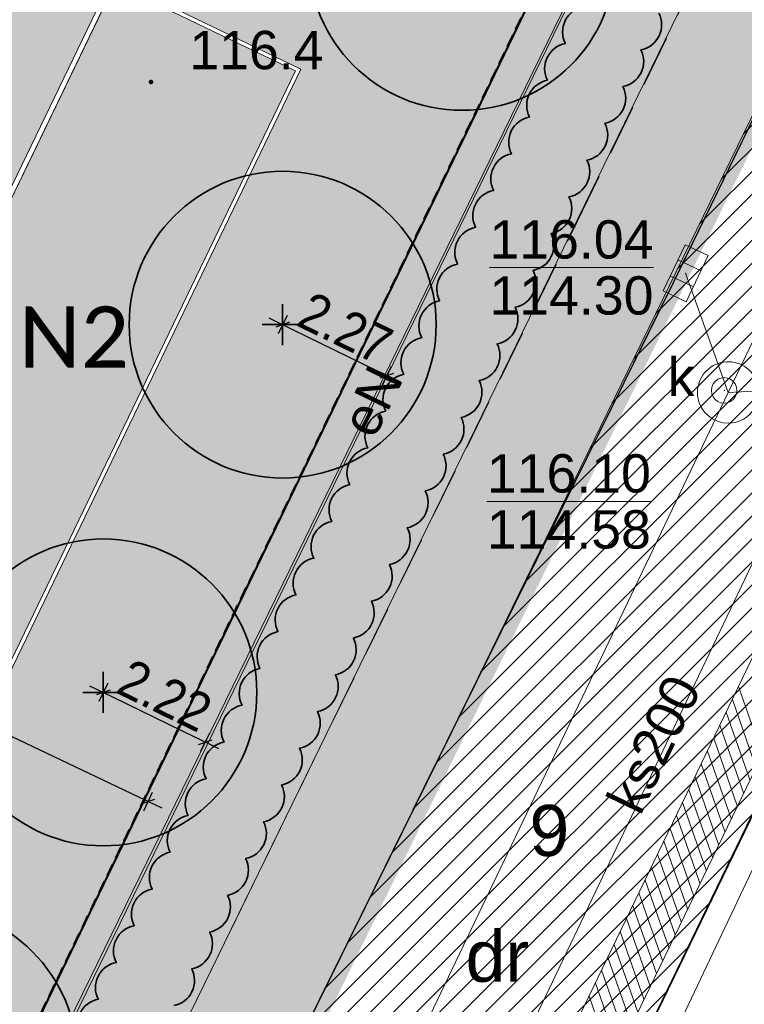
# Model space of a CAD drawing. Extents: x 6423319 to 6423678, y 5669680 to 5669855.
# Tile 13 of 29: x 6423370 to 6423384, y 5669713 to 5669732. Entities that reach past the tile are written whole.
import ezdxf
from ezdxf.enums import TextEntityAlignment as Align

# ---------------------------------------------------------------- set-up
doc = ezdxf.new("R2010")
doc.units = 0
doc.header["$PDSIZE"] = 0.75
for name, pattern in [('$0$OTWORY$0$HIDDEN', [0.375, 0.25, -0.125]), ('2 1', [3, 2, -1]), ('PRZER1-1', [2, 1, -1]), ('PRZER2-1', [3, 2, -1]), ('PRZER3-1', [4, 3, -1])]:
    doc.linetypes.add(name, pattern=pattern)
doc.layers.get('0').update_dxf_attribs({"linetype": 'CONTINUOUS', "lineweight": 13})
doc.layers.get('Defpoints').update_dxf_attribs({"linetype": 'CONTINUOUS'})
for name, color, linetype, lineweight in [('0 - PMProj. - Opisy + tabela', 7, 'CONTINUOUS', 0), ('22', 101, '$0$OTWORY$0$HIDDEN', 40), ('3 H POWIERZCHNIE', 142, 'CONTINUOUS', 18), ('3 UKŁAD 1 1', 151, 'CONTINUOUS', 9), ('_MPZP_linie rozgraniczające', 150, '$0$OTWORY$0$HIDDEN', 40), ('a1', 50, 'ByLayer', 40), ('GESDZI_O', 7, 'CONTINUOUS', 18), ('GSLKRW', 7, 'CONTINUOUS', 25), ('GSPWPN', 7, 'CONTINUOUS', 13), ('GSPWPN_O', 7, 'CONTINUOUS', 13), ('GSSKOA', 7, 'PRZER3-1', 18), ('GSSKOD', 7, 'PRZER2-1', 18), ('GUPIWZ', 7, 'CONTINUOUS', 18), ('GUPIWZ_O', 7, 'CONTINUOUS', 18), ('GUPPRZ', 7, 'CONTINUOUS', 18), ('GUPPRZ_O', 7, 'CONTINUOUS', 18), ('GUSIKP', 7, 'CONTINUOUS', 18), ('mapa 1', 150, '$0$OTWORY$0$HIDDEN', 40), ('PMProj. - trawnik parkowy', 63, 'CONTINUOUS', 0), ('PR_Z_Drzewa liściaste', 75, 'CONTINUOUS', 20), ('PR_Z_Krzewy', 104, 'CONTINUOUS', 20), ('Z 2', 60, 'CONTINUOUS', 18), ('Z OPIS NAW', 7, 'CONTINUOUS', 20), ('zakres', 6, 'CONTINUOUS', 50)]:
    doc.layers.add(name, color=color, linetype=linetype, lineweight=lineweight)
for name, color, linetype, lineweight, true_color in [('3 N1', 7, 'CONTINUOUS', 18, 0xe2e2e2), ('GESKKL', 7, 'PRZER3-1', 18, 0x24bc24), ('GESUZY', 7, 'PRZER1-1', 18, 0x008000), ('GESUZY_O', 7, 'PRZER1-1', 18, 0x008000), ('GULEPR', 1, 'CONTINUOUS', 18, 0xff0000), ('GULEPR_O', 1, 'CONTINUOUS', 18, 0xff0000), ('GULKPR', 7, 'CONTINUOUS', 18, 0x803300), ('GULKPR_O', 7, 'CONTINUOUS', 18, 0x803300), ('GULWPR', 5, 'CONTINUOUS', 18, 0x0000ff), ('GUPKKS', 7, 'CONTINUOUS', 18, 0x803300), ('z rychla blok', 7, 'CONTINUOUS', 20, 0x688f34)]:
    doc.layers.add(name, color=color, linetype=linetype, lineweight=lineweight, true_color=true_color)
doc.layers.add('3 łąki', color=7, linetype='CONTINUOUS')
doc.layers.add('PMProj. - wymiary', color=93, linetype='CONTINUOUS')
doc.layers.add('GESDZI', color=7, linetype='CONTINUOUS', lineweight=18, plot=False)
doc.styles.add('500', font='ROMANS.shx', dxfattribs={"height": 100})
doc.styles.add('Arial', font='arial.ttf')
doc.styles.add('BUIB', font='arial.ttf', dxfattribs={"width": 0.9, "height": 0.75})
doc.styles.add('GEO-INFO', font='arial.ttf')
doc.dimstyles.new('SKALA-500', dxfattribs={"dimscale": 10, "dimtxt": 2, "dimasz": 1.5, "dimexe": 1, "dimexo": 0.5, "dimgap": 0.5, "dimtad": 1, "dimdec": 0, "dimrnd": 1, "dimdsep": 46, "dimtxsty": '500', "dimblk1": 'WYMIAR', "dimblk2": 'WYMIAR', "dimsah": 1, "dimcen": 2, "dimse1": 1, "dimse2": 1, "dimclrd": 256, "dimclre": 256, "dimclrt": 5, "dimadec": 0, "dimazin": 0, "dimtfac": 0.5, "dimtdec": 1, "dimtix": 1, "dimtmove": 2, "dimatfit": 3, "dimldrblk": 'WYMIAR', "dimfxl": 1, "dimtolj": 1, "dimarcsym": 0})

# ---------------------------------------------------------------- blocks, each defined once
blk = doc.blocks.new('POINT')
at = {"color": 0}
blk.add_point((0, 0), dxfattribs=at)
blk = doc.blocks.new('OKRAG_PELNY')
at = {"color": 0}
blk.add_lwpolyline([(0, 0.5), (0.12941, 0.482963), (0.25, 0.433013), (0.353553, 0.353553), (0.433013, 0.25), (0.482963, 0.12941), (0.5, 0), (0.482963, -0.12941), (0.433013, -0.25), (0.353553, -0.353553), (0.25, -0.433013), (0.12941, -0.482963), (0, -0.5), (-0.12941, -0.482963), (-0.25, -0.433013), (-0.353553, -0.353553), (-0.433013, -0.25), (-0.482963, -0.12941), (-0.5, 0), (-0.482963, 0.12941), (-0.433013, 0.25), (-0.353553, 0.353553), (-0.25, 0.433013), (-0.12941, 0.482963)], close=True, dxfattribs=at)
blk = doc.blocks.new('SUUS05')
at = {"color": 0}
blk.add_lwpolyline([(0.5, -0.25), (-0.5, -0.25), (-0.5, 0.25), (0.5, 0.25)], close=True, dxfattribs=at)
for points in [[(-0.175, -0.25), (-0.175, 0.25)], [(0.175, -0.25), (0.175, 0.25)]]:
    blk.add_lwpolyline(points, dxfattribs=at)
blk = doc.blocks.new('D_GSPWPN1')
blk.add_hatch(color=0).paths.add_polyline_path([(-0.045, 0), (-0.043467, -0.011647), (-0.038971, -0.0225), (-0.03182, -0.03182), (-0.0225, -0.038971), (-0.011647, -0.043467), (0, -0.045), (0.011647, -0.043467), (0.0225, -0.038971), (0.03182, -0.03182), (0.038971, -0.0225), (0.043467, -0.011647), (0.045, 0), (0.043467, 0.011647), (0.038971, 0.0225), (0.03182, 0.03182), (0.0225, 0.038971), (0.011647, 0.043467), (0, 0.045), (-0.011647, 0.043467), (-0.0225, 0.038971), (-0.03182, 0.03182), (-0.038971, 0.0225), (-0.043467, 0.011647)])
blk = doc.blocks.new('m1')
at = {"layer": '_MPZP_linie rozgraniczające', "ltscale": 10, "const_width": 0.5}
blk.add_lwpolyline([(31.68, 32.13), (26.27, 21.17), (21.18, 19.29), (-6.48, -38.96), (-1.4, -41.35), (4.93, -44.35), (8.997, -46.269), (15.687, -43.9), (48.451, 24.011), (31.68, 32.13)], dxfattribs=at)
at = {"layer": 'GESDZI', "color": 7, "linetype": 'Continuous', "lineweight": 18}
blk.add_lwpolyline([(57.145, 42.032), (53.662, 34.819), (48.451, 24.011), (15.687, -43.9), (5.264, -65.516), (4.825, -66.426)], dxfattribs=at)
blk.add_lwpolyline([(48.451, 24.011), (31.68, 32.13), (26.27, 21.17), (21.18, 19.29), (-6.48, -38.96), (-1.4, -41.35), (1.55, -35.35), (7.68, -38.3), (4.93, -44.35), (8.997, -46.269), (15.687, -43.9)], close=True, dxfattribs=at)
at = {"layer": 'GESKKL', "color": 82, "linetype": 'PRZER3-1', "lineweight": 18, "ltscale": 0.5, "true_color": 0x24bc24}
blk.add_lwpolyline([(48.451, 24.011), (31.68, 32.13), (26.27, 21.17), (21.18, 19.29), (-6.48, -38.96), (-1.4, -41.35), (1.55, -35.35), (7.68, -38.3), (4.93, -44.35), (8.997, -46.269), (15.687, -43.9)], close=True, dxfattribs=at)
at = {"layer": 'GESUZY', "color": 96, "linetype": 'PRZER1-1', "lineweight": 18, "ltscale": 0.5, "true_color": 0x008000}
blk.add_lwpolyline([(4.825, -66.426), (5.264, -65.516), (15.687, -43.9), (48.451, 24.011), (53.662, 34.819), (57.145, 42.032)], dxfattribs=at)
blk.add_lwpolyline([(48.451, 24.011), (31.68, 32.13), (26.27, 21.17), (21.18, 19.29), (-6.48, -38.96), (-1.4, -41.35), (1.55, -35.35), (7.68, -38.3), (4.93, -44.35), (8.997, -46.269), (15.687, -43.9)], close=True, dxfattribs=at)
at = {"layer": 'GSLKRW', "color": 7, "linetype": 'Continuous', "lineweight": 25}
for points in [[(18.82, -48.13), (32.29, -20.82), (51.97, 19.61)], [(33.464, -53.099), (30.414, -51.639), (29.015, -50.742), (28.752, -50.414), (28.506, -50.073), (28.278, -49.72), (28.068, -49.356), (27.878, -48.982), (27.707, -48.598), (27.555, -48.206), (27.425, -47.806), (27.315, -47.401), (27.234, -47.009), (27.185, -46.612), (27.166, -46.212), (27.18, -45.812), (27.224, -45.415), (27.3, -45.022), (27.406, -44.636), (27.542, -44.26), (27.708, -43.895), (37.791, -23.035), (57.409, 17.222)]]:
    blk.add_lwpolyline(points, dxfattribs=at)
at = {"layer": 'GSSKOA', "color": 7, "linetype": 'PRZER3-1', "lineweight": 18, "ltscale": 0.5}
for points in [[(61.66, 39.847), (52.193, 20.055), (51.968, 19.608), (32.287, -20.818), (18.816, -48.128), (18.625, -48.557), (10.691, -64.962), (10.159, -65.975), (9.508, -67.314)], [(33.464, -53.099), (30.414, -51.639), (29.015, -50.742), (28.752, -50.414), (28.506, -50.073), (28.278, -49.72), (28.068, -49.356), (27.878, -48.982), (27.707, -48.598), (27.555, -48.206), (27.425, -47.806), (27.315, -47.401), (27.234, -47.009), (27.185, -46.612), (27.166, -46.212), (27.18, -45.812), (27.224, -45.415), (27.3, -45.022), (27.406, -44.636), (27.542, -44.26), (27.708, -43.895), (37.791, -23.035), (57.409, 17.222)]]:
    blk.add_lwpolyline(points, dxfattribs=at)
at = {"layer": 'GSSKOD', "color": 7, "linetype": 'PRZER2-1', "lineweight": 18, "ltscale": 0.5}
for points in [[(61.66, 39.847), (52.193, 20.055), (51.968, 19.608), (32.287, -20.818), (18.816, -48.128), (17.841, -47.706), (9.643, -49.978), (9.211, -50.952), (7.181, -50.058), (-3.747, -44.882), (-2.847, -42.971), (8.294, -48.241), (17.706, -45.625), (30.401, -19.645), (49.938, 20.443), (59.732, 40.78)], [(69.067, 36.261), (61.296, 20.276), (60.651, 20.633), (59.87, 18.893), (60.496, 18.565), (39.821, -23.829), (27.74, -48.676), (27.707, -48.598), (27.555, -48.206), (27.425, -47.806), (27.315, -47.401), (27.234, -47.009), (27.185, -46.612), (27.166, -46.212), (27.18, -45.812), (27.224, -45.415), (27.3, -45.022), (27.406, -44.636), (27.542, -44.26), (27.708, -43.895), (37.791, -23.035), (57.409, 17.222), (57.625, 17.68), (67.078, 37.224)]]:
    blk.add_lwpolyline(points, dxfattribs=at)
at = {"layer": 'GULEPR', "color": 1, "linetype": 'Continuous', "lineweight": 18, "true_color": 0xff0000}
blk.add_lwpolyline([(-18.617, -48.906), (-17.84, -48.04), (-12.62, -36.64), (8.98, -46.8), (16.13, -44.16), (36.66, -2.12), (54.081, -10.367)], dxfattribs=at)
at = {"layer": 'GULKPR', "color": 36, "linetype": 'Continuous', "lineweight": 18, "true_color": 0x803300}
for points in [[(33.361, -22.971), (53.027, 17.915), (53.202, 18.273), (57.982, 28.166)], [(21.446, -52.26), (42.799, -7.524)], [(33.361, -22.971), (32.529, -20.641)], [(33.361, -22.971), (37.784, -22.745)], [(16.586, -58.022), (33.361, -22.971)]]:
    blk.add_lwpolyline(points, dxfattribs=at)
at = {"layer": 'GULWPR', "color": 5, "linetype": 'Continuous', "lineweight": 18, "true_color": 0x0000ff}
blk.add_lwpolyline([(21.997, -57.147), (27.568, -45.524), (34.67, -30.538), (40.197, -19.194), (47.674, -3.812), (59.167, 19.531), (64.945, 30.843), (67.852, 36.849)], dxfattribs=at)
at = {"layer": 'GUPPRZ_O', "color": 36, "linetype": 'Continuous', "lineweight": 9, "true_color": 0x803300, "flags": 128}
for points in [[(28.695, -20.525), (31.898, -20.525)], [(28.645, -25.1), (31.848, -25.1)]]:
    blk.add_lwpolyline(points, dxfattribs=at)
at = {"layer": 'GUSIKP', "color": 36, "linetype": 'Continuous', "lineweight": 18, "true_color": 0x803300}
blk.add_lwpolyline([(33.361, -23.572, 0.566551), (33.891, -22.688, 1.765066)], format="xyb", close=True, dxfattribs=at)
at = {"layer": 'zakres', "color": 6, "linetype": 'Continuous', "lineweight": 0}
for p, q in [((22.455, -51.735), (61.347, 28.878)), ((23.355, -52.17), (62.247, 28.443)), ((34.025, -30.043), (33.564, -28.721)), ((33.903, -30.295), (33.442, -28.973)), ((33.782, -30.547), (33.32, -29.225)), ((33.66, -30.799), (33.199, -29.478)), ((33.538, -31.052), (33.077, -29.73)), ((33.417, -31.304), (32.955, -29.982)), ((33.295, -31.556), (32.834, -30.234)), ((33.173, -31.808), (32.712, -30.486)), ((33.052, -32.06), (32.59, -30.739)), ((32.93, -32.313), (32.469, -30.991)), ((32.808, -32.565), (32.347, -31.243)), ((32.687, -32.817), (32.225, -31.495)), ((32.565, -33.069), (32.104, -31.747)), ((32.443, -33.321), (31.982, -31.999)), ((32.322, -33.573), (31.86, -32.252)), ((32.2, -33.826), (31.739, -32.504)), ((32.078, -34.078), (31.617, -32.756)), ((31.957, -34.33), (31.495, -33.008)), ((31.835, -34.582), (31.374, -33.26)), ((31.713, -34.834), (31.252, -33.513)), ((31.592, -35.087), (31.13, -33.765)), ((31.47, -35.339), (31.009, -34.017)), ((31.348, -35.591), (30.887, -34.269)), ((31.227, -35.843), (30.765, -34.521)), ((31.105, -36.095), (30.644, -34.774))]:
    blk.add_line(p, q, dxfattribs=at)
at = {"layer": 'GSPWPN', "color": 7, "linetype": 'Continuous', "lineweight": 13}
blk.add_blockref('D_GSPWPN1', (22.08, -16.9), dxfattribs=at)
at = {"layer": 'GUPIWZ', "color": 7, "lineweight": 18, "xscale": 0.4999999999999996, "yscale": 0.4999999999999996, "rotation": 359.9997925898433}
blk.add_blockref('OKRAG_PELNY', (33.282, -22.93), dxfattribs=at)
at = {"layer": 'GUPKKS', "color": 36, "lineweight": 18, "true_color": 0x803300, "rotation": 244.7444373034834}
blk.add_blockref('SUUS05', (32.529, -20.641), dxfattribs=at)
at = {"layer": 'GUPPRZ', "color": 36, "lineweight": 18, "true_color": 0x803300}
for p in [(32.529, -20.641), (33.282, -22.93)]:
    blk.add_blockref('POINT', p, dxfattribs=at)
at = {"layer": 'GESDZI_O', "color": 7, "linetype": 'Continuous', "lineweight": 0, "style": 'GEO-INFO'}
blk.add_text('9', height=1, dxfattribs=at).set_placement((29.866, -31.536), align=Align.MIDDLE)
at = {"layer": 'GESUZY_O', "color": 96, "linetype": 'Continuous', "lineweight": 0, "true_color": 0x008000, "style": 'GEO-INFO'}
blk.add_text('dr', height=1, dxfattribs=at).set_placement((28.85, -33.975), align=Align.MIDDLE)
at = {"layer": 'GSPWPN_O', "color": 7, "linetype": 'Continuous', "lineweight": 0, "style": 'Arial'}
blk.add_text('116.4', height=0.75, dxfattribs=at).set_placement((22.83, -16.65))
at = {"layer": 'GULEPR_O', "color": 1, "linetype": 'Continuous', "lineweight": 0, "true_color": 0xff0000, "style": 'GEO-INFO'}
blk.add_text('eN', height=0.75, rotation=63.9717, dxfattribs=at).set_placement((26.395, -23.14), align=Align.MIDDLE_CENTER)
at = {"layer": 'GULKPR_O', "color": 36, "linetype": 'Continuous', "lineweight": 0, "true_color": 0x803300, "style": 'GEO-INFO'}
blk.add_text('ks200', height=0.75, rotation=64.3372, dxfattribs=at).set_placement((32.448, -30.106), align=Align.BOTTOM_CENTER)
at = {"layer": 'GUPIWZ_O', "color": 7, "linetype": 'Continuous', "lineweight": 0, "style": 'GEO-INFO'}
blk.add_text('k', height=0.75, dxfattribs=at).set_placement((32.441, -22.648), align=Align.MIDDLE)
at = {"layer": 'GUPPRZ_O', "color": 36, "linetype": 'Continuous', "lineweight": 0, "true_color": 0x803300, "style": 'GEO-INFO'}
for s, p in [('116.04', (28.695, -20.353)), ('114.30', (28.695, -21.448)), ('116.10', (28.645, -24.928)), ('114.58', (28.645, -26.023))]:
    blk.add_text(s, height=0.75, dxfattribs=at).set_placement(p)
blk = doc.blocks.new('WYMIAR')
at = {"layer": 'PMProj. - wymiary', "color": 7}
for p, q in [((0, -1), (0, 1)), ((1.5, 0), (-1, 0))]:
    blk.add_line(p, q, dxfattribs=at)
at = {"layer": 'PMProj. - wymiary', "color": 5}
blk.add_line((-0.5, -0.5), (0.5, 0.5), dxfattribs=at)
blk = doc.blocks.new('*D43')
at = {"layer": 'Defpoints', "color": 0, "transparency": 16777216}
for p in [(6423363.124, 5669721.294), (6423362.916, 5669720.856), (6423372.232, 5669716.969)]:
    blk.add_point(p, dxfattribs=at)
at = {"layer": 'PMProj. - wymiary', "color": 252, "lineweight": -2, "transparency": 16777216}
blk.add_line((6423371.843, 5669716.616), (6423363.096, 5669720.77), dxfattribs=at)
at = {"layer": 'PMProj. - wymiary', "color": 252, "lineweight": -2, "transparency": 16777216, "xscale": 0.2, "yscale": 0.2, "zscale": 0.2}
for p, rotation in [((6423362.916, 5669720.856), 154.5993045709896), ((6423372.024, 5669716.531), 334.5993045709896)]:
    blk.add_blockref('WYMIAR', p, dxfattribs=dict(at, rotation=rotation))
at = {"layer": 'PMProj. - wymiary', "color": 163, "lineweight": 5, "transparency": 16777216, "insert": (6423367.677, 5669719.129), "char_height": 0.75, "attachment_point": 5, "rotation": 334.5993, "style": 'BUIB'}
blk.add_mtext('\\A1;10', dxfattribs=at)
blk = doc.blocks.new('ry')
at = {"layer": 'PR_Z_Drzewa liściaste', "lineweight": 35}
for p, q in [((6423374.653, 5669725.455), (6423374.653, 5669726.255)), ((6423374.253, 5669725.855), (6423375.053, 5669725.855)), ((6423371.148, 5669718.264), (6423371.148, 5669719.064)), ((6423370.748, 5669718.664), (6423371.548, 5669718.664))]:
    blk.add_line(p, q, dxfattribs=at)
for centre in [(6423378.159, 5669733.046), (6423374.653, 5669725.855), (6423371.148, 5669718.664), (6423367.642, 5669711.473)]:
    blk.add_circle(centre, 3, dxfattribs=at)
at = {"layer": 'PR_Z_Krzewy', "linetype": 'Continuous', "lineweight": 35, "transparency": 33554687, "flags": 128}
for points in [[(6423382.005, 5669731.948, -0.5), (6423381.654, 5669731.229, -0.5), (6423381.303, 5669730.51, -0.5), (6423380.951, 5669729.791, -0.5), (6423380.6, 5669729.072, -0.5), (6423380.249, 5669728.354, -0.5), (6423379.898, 5669727.635, -0.5), (6423379.547, 5669726.916, -0.5), (6423379.196, 5669726.197, -0.5), (6423378.845, 5669725.478, -0.5), (6423378.493, 5669724.76, -0.5), (6423378.142, 5669724.041, -0.5), (6423377.791, 5669723.322, -0.5), (6423377.44, 5669722.603, -0.5), (6423377.089, 5669721.884, -0.5), (6423376.738, 5669721.165, -0.5), (6423376.387, 5669720.447, -0.5), (6423376.035, 5669719.728, -0.5), (6423375.684, 5669719.009, -0.5), (6423375.333, 5669718.29, -0.5), (6423374.982, 5669717.571, -0.5), (6423374.631, 5669716.853, -0.5), (6423374.28, 5669716.134, -0.5), (6423373.929, 5669715.415, -0.5), (6423373.577, 5669714.696, -0.5), (6423373.226, 5669713.977, -0.5), (6423372.875, 5669713.258, -0.5), (6423372.524, 5669712.54, -0.5)], [(6423370.698, 5669711.945, -0.5), (6423371.049, 5669712.664, -0.5), (6423371.401, 5669713.382, -0.5), (6423371.752, 5669714.101, -0.5), (6423372.103, 5669714.82, -0.5), (6423372.454, 5669715.539, -0.5), (6423372.805, 5669716.258, -0.5), (6423373.156, 5669716.977, -0.5), (6423373.507, 5669717.695, -0.5), (6423373.859, 5669718.414, -0.5), (6423374.21, 5669719.133, -0.5), (6423374.561, 5669719.852, -0.5), (6423374.912, 5669720.571, -0.5), (6423375.263, 5669721.289, -0.5), (6423375.614, 5669722.008, -0.5), (6423375.965, 5669722.727, -0.5), (6423376.317, 5669723.446, -0.5), (6423376.668, 5669724.165, -0.5), (6423377.019, 5669724.884, -0.5), (6423377.37, 5669725.602, -0.5), (6423377.721, 5669726.321, -0.5), (6423378.072, 5669727.04, -0.5), (6423378.423, 5669727.759, -0.5), (6423378.775, 5669728.478, -0.5), (6423379.126, 5669729.196, -0.5), (6423379.477, 5669729.915, -0.5), (6423379.828, 5669730.634, -0.5), (6423380.179, 5669731.353, -0.5), (6423380.53, 5669732.072, -0.5)]]:
    blk.add_lwpolyline(points, format="xyb", dxfattribs=at)
blk = doc.blocks.new('*D86')
at = {"layer": 'Defpoints', "color": 0, "transparency": 16777216}
for p in [(6423363.124, 5669721.294), (6423362.916, 5669720.856), (6423372.232, 5669716.969)]:
    blk.add_point(p, dxfattribs=at)
at = {"layer": 'PMProj. - wymiary', "color": 252, "lineweight": -2, "transparency": 16777216}
blk.add_line((6423371.843, 5669716.616), (6423363.096, 5669720.77), dxfattribs=at)
at = {"layer": 'PMProj. - wymiary', "color": 252, "lineweight": -2, "transparency": 16777216, "xscale": 0.2, "yscale": 0.2, "zscale": 0.2}
for p, rotation in [((6423362.916, 5669720.856), 154.5993045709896), ((6423372.024, 5669716.531), 334.5993045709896)]:
    blk.add_blockref('WYMIAR', p, dxfattribs=dict(at, rotation=rotation))
at = {"layer": 'PMProj. - wymiary', "color": 163, "lineweight": 5, "transparency": 16777216, "insert": (6423367.677, 5669719.129), "char_height": 0.75, "attachment_point": 5, "rotation": 334.5993, "style": 'BUIB'}
blk.add_mtext('\\A1;10', dxfattribs=at)
blk = doc.blocks.new('*D88')
at = {"layer": 'Defpoints', "color": 0, "transparency": 16777216}
for p in [(6423371.148, 5669718.664), (6423373.139, 5669717.692), (6423373.139, 5669717.692)]:
    blk.add_point(p, dxfattribs=at)
at = {"layer": 'PMProj. - wymiary', "color": 252, "lineweight": -2, "transparency": 16777216}
blk.add_line((6423371.327, 5669718.577), (6423372.959, 5669717.78), dxfattribs=at)
at = {"layer": 'PMProj. - wymiary', "color": 252, "lineweight": -2, "transparency": 16777216, "xscale": 0.2, "yscale": 0.2, "zscale": 0.2}
for p, rotation in [((6423371.148, 5669718.664), 153.9716873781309), ((6423373.139, 5669717.692), 333.9716873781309)]:
    blk.add_blockref('WYMIAR', p, dxfattribs=dict(at, rotation=rotation))
at = {"layer": 'PMProj. - wymiary', "color": 163, "lineweight": 5, "transparency": 16777216, "insert": (6423372.352, 5669718.606), "char_height": 0.75, "attachment_point": 5, "rotation": 333.9717, "style": 'BUIB'}
blk.add_mtext('\\A1;2.22', dxfattribs=at)
blk = doc.blocks.new('*D89')
at = {"layer": 'Defpoints', "color": 0, "transparency": 16777216}
for p in [(6423374.653, 5669725.855), (6423376.694, 5669724.861), (6423376.694, 5669724.86)]:
    blk.add_point(p, dxfattribs=at)
at = {"layer": 'PMProj. - wymiary', "color": 252, "lineweight": -2, "transparency": 16777216}
blk.add_line((6423374.833, 5669725.768), (6423376.514, 5669724.948), dxfattribs=at)
at = {"layer": 'PMProj. - wymiary', "color": 252, "lineweight": -2, "transparency": 16777216, "xscale": 0.2, "yscale": 0.2, "zscale": 0.2}
for p, rotation in [((6423374.653, 5669725.855), 154.0093864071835), ((6423376.694, 5669724.861), 334.0093864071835)]:
    blk.add_blockref('WYMIAR', p, dxfattribs=dict(at, rotation=rotation))
at = {"layer": 'PMProj. - wymiary', "color": 163, "lineweight": 5, "transparency": 16777216, "insert": (6423375.882, 5669725.786), "char_height": 0.75, "attachment_point": 5, "rotation": 334.0094, "style": 'BUIB'}
blk.add_mtext('\\A1;2.27', dxfattribs=at)

msp = doc.modelspace()

# ---------------------------------------------------------------- hatches: boundary and pattern name
at = {"layer": '0 - PMProj. - Opisy + tabela', "linetype": 'Continuous'}
h = msp.add_hatch(dxfattribs=at)
h.set_pattern_fill('ACAD_ISO07W100', scale=0.05)
h.paths.add_polyline_path([(6423395.114, 5669764.594), (6423393.82, 5669765.218, 0.097161), (6423383.338, 5669767.907), (6423375.316, 5669751.279), (6423377.748, 5669750.105), (6423370.522, 5669735.128), (6423366.721, 5669736.962), (6423359.439, 5669721.822), (6423363.222, 5669719.997), (6423355.063, 5669703.087), (6423356.978, 5669702.184, -0.5907), (6423366.907, 5669706.129), (6423367.765, 5669707.907), (6423361.96, 5669710.708, -0.414214), (6423361.447, 5669712.177), (6423383.306, 5669757.485), (6423381.775, 5669758.223, -0.414214), (6423381.309, 5669759.559), (6423383.763, 5669764.645, -0.332572), (6423385.995, 5669765.804, -0.072593), (6423393.235, 5669763.502), (6423394.332, 5669762.973)])
at = {"layer": '3 H POWIERZCHNIE', "lineweight": 35, "true_color": 0xecf3de}
h = msp.add_hatch(dxfattribs=at)
h.set_pattern_fill('GRAVEL-002', color=254, scale=2.5, pattern_type=2)
h.set_pattern_definition([(0, (0.125, 0), (2.5, 2.5), [0.75, -0.875, 0.125, -0.75]), (0, (1.125, 0.5), (2.5, 2.5), [0.125, -0.625, 0.5, -1.25]), (0, (1.5, 0.625), (2.5, 2.5), [0.125, -2.375]), (0, (0.375, 0.75), (2.5, 2.5), [0.5, -2]), (0, (0.125, 1), (2.5, 2.5), [0.25, -2.25]), (0, (1.875, 1.25), (2.5, 2.5), [0.25, -0.125, 0.125, -2]), (0, (0.875, 1.375), (2.5, 2.5), [0.375, -2.125]), (0, (0.25, 1.625), (2.5, 2.5), [0.25, -2.25]), (0, (1.25, 1.875), (2.5, 2.5), [0.125, -0.75, 0.375, -1.25]), (0, (0.75, 2), (2.5, 2.5), [0.25, -2.25]), (0, (1.625, 2.125), (2.5, 2.5), [0.25, -2.25]), (0, (1.125, 2.25), (2.5, 2.5), [0.25, -2.25]), (0, (2.125, 2.375), (2.5, 2.5), [0.25, -2.25]), (90, (0, 0), (-2.5, 2.5), [0.5, -0.125, 0.25, -1, 0.5, -0.125]), (90, (0.125, 1.625), (-2.5, 2.5), [0.125, -2.375]), (90, (0.5, 0.875), (-2.5, 2.5), [0.25, -0.5, 0.125, -1.625]), (90, (0.625, 1.25), (-2.5, 2.5), [0.25, -0.5, 0.375, -1.375]), (90, (1, 0.625), (-2.5, 2.5), [0.125, -1.25, 0.25, -0.125, 0.25, -0.5]), (90, (1.125, 0.375), (-2.5, 2.5), [0.125, -2.375]), (90, (1.375, 1.125), (-2.5, 2.5), [0.125, -0.125, 0.375, -1.875]), (90, (1.5, 0.75), (-2.5, 2.5), [0.25, -1, 0.125, -0.125, 0.125, -0.875]), (90, (1.75, 0.125), (-2.5, 2.5), [0.375, -2.125]), (90, (2, 2), (-2.5, 2.5), [0.125, -0.125, 0.125, -2.125]), (90, (2.125, 1.375), (-2.5, 2.5), [0.375, -2.125]), (90, (2.4375, 1.1875), (-2.5, 2.5), [0.125, -2.375]), (45, (0.875, 0), (0, 2.50000000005), [0.176775, -3.358758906]), (45, (0.625, 2.375), (0, 2.50000000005), [0.176775, -0.530325, 0.530325, -2.298108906]), (45, (0.875, 2), (0, 2.50000000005), [0.35355, -0.8838835, 0.176775, -2.121325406]), (45, (1.375, 1.875), (0, 2.50000000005), [0.35355, -1.2374375, 0.176775, -1.767771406]), (45, (0.375, 0.75), (0, 2.50000000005), [0.176775, -3.358758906]), (45, (1, 0.75), (0, 2.50000000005), [0.53033, -3.005203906]), (45, (1.5, 1), (0, 2.50000000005), [0.176775, -1.06066, 0.176775, -2.121323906]), (45, (1.875, 1.25), (0, 2.50000000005), [0.35355, -3.181983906]), (45, (2.375, 1.25), (0, 2.50000000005), [0.35355, -3.181983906]), (45, (2.375, 0.5), (0, 2.50000000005), [0.176775, -3.358758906]), (45, (2.125, 1.75), (0, 2.50000000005), [0.176775, -3.358758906]), (45, (1.875, 2.125), (0, 2.50000000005), [0.176775, -3.358758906]), (45, (2.375, 2.375), (0, 2.50000000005), [0.176775, -3.358758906]), (45, (0, 2.375), (0, 2.50000000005), [0.176775, -3.358758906]), (45, (1.25, 1.375), (0, 2.50000000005), [0.176775, -3.358758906]), (45, (1.5, 2.375), (0, 2.50000000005), [0.176775, -1.2374375, 0.176775, -1.944546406]), (45, (0.375, 1), (0, 2.50000000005), [0.35355, -3.181983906]), (45, (0.375, 1.625), (0, 2.50000000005), [0.530325, -3.005208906]), (135, (0.125, 1), (-2.50000000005, 3e-16), [0.265175, -3.270358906]), (135, (1.5, 0.875), (-2.50000000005, 3e-16), [0.176775, -3.358758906]), (135, (2.25, 1.25), (-2.50000000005, 3e-16), [0.176775, -3.358758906]), (135, (1.375, 1.75), (-2.50000000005, 3e-16), [0.176775, -3.358758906]), (135, (1.5, 2.125), (-2.50000000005, 3e-16), [0.176775, -3.358758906]), (135, (1.125, 2.25), (-2.50000000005, 3e-16), [0.176775, -3.358758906]), (135, (1.625, 2.125), (-2.50000000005, 3e-16), [0.176775, -3.358758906]), (135, (0.125, 0.625), (-2.50000000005, 3e-16), [0.176775, -3.358758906]), (135, (0.625, 1.5), (-2.50000000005, 3e-16), [0.176775, -3.358758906]), (135, (0.625, 0.75), (-2.50000000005, 3e-16), [0.35355, -3.181983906]), (135, (1.125, 0.5), (-2.50000000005, 3e-16), [0.35355, -3.181983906]), (135, (2.125, 1.875), (-2.50000000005, 3e-16), [0.35355, -3.181983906]), (135, (1.375, 1.25), (-2.50000000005, 3e-16), [0.176775, -3.358758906]), (135, (1.75, 0.5), (-2.50000000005, 3e-16), [0.35355, -2.12132, 0.176775, -0.883888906]), (135, (0.25, 1.625), (-2.49999875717, 1.24288e-06), [0.35355, -0.70710675, 0.35355, -2.121327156]), (135, (0, 0.25), (-2.50000000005, 3e-16), [0.3535, -0.884, 0.3535, -0.884, 0.17675, -0.883783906]), (26.56505118, (0.875, 0.75), (2.5, 1.3e-10), [0.559, -0.2795, 0.2795, -4.4721699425]), (26.56505118, (1.25, 2.25), (2.5, 1.3e-10), [0.559, -5.0311699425]), (26.56505118, (1.25, 0.5), (2.5, 1.3e-10), [0.2795, -5.3106699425]), (26.56505118, (0.125, 0.625), (2.5, 1.3e-10), [0.2795, -5.3106699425]), (26.56505118, (0.625, 1.25), (2.5, 1.3e-10), [0.2795, -5.3106699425]), (26.56505118, (0.125, 1.5), (2.5, 1.3e-10), [0.2795, -5.3106699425]), (63.43494882, (0.5, 1.75), (1.3e-10, 2.5), [0.2795, -5.3106699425]), (63.43494882, (1.375, 1.75), (1.3e-10, 2.5), [0.2795, -5.3106699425]), (63.43494882, (1.625, 0), (1.3e-10, 2.5), [0.2795, -5.3106699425]), (63.43494882, (0, 1.375), (1.3e-10, 2.5), [0.2795, -5.3106699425]), (63.43494882, (1, 0.125), (1.3e-10, 2.5), [0.2795, -1.9565, 0.2795, -3.0746699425]), (116.56505118, (0.625, 2.25), (-1.3e-10, 2.5), [0.2795, -5.3106699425]), (116.56505118, (2.125, 1.75), (-1.3e-10, 2.5), [0.2795, -5.3106699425]), (116.56505118, (1, 2.25), (-1.3e-10, 2.5), [0.2795, -5.3106699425]), (116.56505118, (0, 0.875), (-1.3e-10, 2.5), [0.2795, -5.3106699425]), (153.43494882, (1.875, 0.5), (-2.5, 1.3e-10), [0.2795, -5.3106699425]), (153.43494882, (2.375, 1.125), (-2.5, 1.3e-10), [0.2795, -5.3106699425]), (153.43494882, (0.875, 1.375), (-2.5, 1.3e-10), [0.2795, -5.3106699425]), (153.43494882, (1.25, 1.875), (-2.5, 1.3e-10), [0.2795, -5.3106699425]), (153.43494882, (2.125, 2.375), (-2.5, 1.3e-10), [0.2795, -5.3106699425]), (153.43494882, (0.375, 0), (-2.5, 1.3e-10), [0.41925, -5.1709199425])])
h.paths.add_polyline_path([(6423352.928, 5669728.353, 0.352572), (6423357.738, 5669710.757, -0.363404), (6423358.052, 5669709.513), (6423358.427, 5669710.289), (6423359.842, 5669713.222, -0.494212), (6423358.286, 5669712.901, -0.322392), (6423354.644, 5669728.294, -0.108057), (6423360.696, 5669736.499), (6423369.546, 5669743.564, 0.273218), (6423372.301, 5669751.684), (6423370.396, 5669759.751, -0.354081), (6423372.389, 5669764.212, -0.089729), (6423380.69, 5669766.022, -0.564634), (6423381.626, 5669764.588), (6423383.277, 5669768.009, 0.127688), (6423371.344, 5669765.367, 0.092996), (6423369.864, 5669764.018), (6423368.924, 5669762.039, 0.123816), (6423368.94, 5669759.39), (6423370.842, 5669751.336, -0.269452), (6423368.585, 5669744.716), (6423358.136, 5669736.27, 0.069362), (6423354.888, 5669732.481)])
at = {"layer": '3 H POWIERZCHNIE', "true_color": 0xedee99}
h = msp.add_hatch(dxfattribs=at)
h.set_pattern_fill('DOTS', color=61, scale=0.1, style=0)
h.paths.add_polyline_path([(6423368.346, 5669707.738), (6423395.051, 5669762.515), (6423394.288, 5669762.883), (6423367.808, 5669707.997)])
h = msp.add_hatch(dxfattribs=at)
h.set_pattern_fill('DOTS', color=61, scale=0.1, style=0)
h.paths.add_polyline_path([(6423370.583, 5669707.763, 0), (6423370.583, 5669707.763), (6423375.735, 5669718.306), (6423380.76, 5669728.591), (6423396.336, 5669760.551), (6423396.426, 5669760.738, 0.415049), (6423395.961, 5669762.076), (6423395.051, 5669762.515), (6423368.346, 5669707.738), (6423369.25, 5669707.302, 0.412747)])
at = {"layer": '3 H POWIERZCHNIE', "true_color": 0xdbd0c4}
h = msp.add_hatch(color=254, dxfattribs=at)
h.paths.add_polyline_path([(6423364.924, 5669719.153), (6423371.373, 5669732.519), (6423374.903, 5669730.816), (6423368.455, 5669717.45)])
h.paths.add_polyline_path([(6423355.836, 5669723.56), (6423362.267, 5669736.89), (6423365.78, 5669735.195), (6423359.349, 5669721.866)])
at = {"layer": '3 N1', "true_color": 0xc4c4c4}
h = msp.add_hatch(color=9, dxfattribs=at)
h.dxf.hatch_style = 1
h.paths.add_polyline_path([(6423341.726, 5669704.762), (6423346.858, 5669702.332), (6423356.637, 5669697.697), (6423359.211, 5669696.548), (6423359.211, 5669696.548), (6423359.643, 5669697.522), (6423367.841, 5669699.794), (6423368.816, 5669699.372), (6423378.068, 5669718.128), (6423403.026, 5669769.296), (6423401.05, 5669770.253, -0.005411), (6423401.007, 5669770.165), (6423400.84, 5669769.82), (6423398.175, 5669764.336), (6423396.426, 5669760.738), (6423396.336, 5669760.551), (6423380.76, 5669728.591), (6423375.735, 5669718.306), (6423370.583, 5669707.763, 0), (6423370.583, 5669707.763), (6423368.588, 5669703.68), (6423367.706, 5669701.875), (6423358.294, 5669699.259), (6423355.878, 5669700.402), (6423355.871, 5669700.388), (6423355.878, 5669700.402), (6423353.104, 5669701.714), (6423347.156, 5669704.535), (6423343.984, 5669706.029), (6423342.632, 5669706.669)])
at = {"layer": '3 łąki', "lineweight": 5, "true_color": 0xcfcfcf}
h = msp.add_hatch(dxfattribs=at)
h.set_pattern_fill('LINE', color=254, scale=0.1, angle=45, style=0)
h.set_pattern_definition([(45, (0, 0), (-0.224506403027, 0.224506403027), [])])
h.paths.add_polyline_path([(6423377.708, 5669703.605), (6423393.635, 5669736.457), (6423408.367, 5669766.713), (6423403.026, 5669769.296), (6423378.068, 5669718.128), (6423368.816, 5669699.372, -0.096945), (6423367.453, 5669697.293, -0.222269), (6423362.487, 5669695.428, -0.082556), (6423360.327, 5669696.087), (6423359.211, 5669696.548), (6423359.211, 5669696.548), (6423356.637, 5669697.697), (6423346.858, 5669702.332), (6423338.489, 5669706.295), (6423334.481, 5669708.193), (6423331.906, 5669702.741), (6423346.983, 5669695.619), (6423356.506, 5669691.068), (6423357.909, 5669690.263, -0.064285), (6423360.041, 5669688.293, -0.226037), (6423361.09, 5669684.22, 0.009214), (6423360.919, 5669683.247, -0.077743), (6423360.691, 5669682.538), (6423359.508, 5669680.186), (6423367.527, 5669683.025), (6423370.119, 5669688.229, -0.18344), (6423372.76, 5669690.573, -0.15656), (6423377.262, 5669690.525), (6423377.797, 5669690.323), (6423380.414, 5669695.861), (6423379.015, 5669696.758, -0.074479), (6423377.727, 5669698.849, -0.072854), (6423377.185, 5669700.888, -0.135741)])
at = {"layer": 'PMProj. - trawnik parkowy', "transparency": 33554687}
h = msp.add_hatch(dxfattribs=at)
h.set_pattern_fill('DOTS', color=256, scale=0.1, angle=90)
h.set_pattern_definition([(90, (4252822.1107, 7451227.79618), (-0.15875, 0.079375), [0, -0.15875])])
edge = h.paths.add_edge_path()
edge.add_line((6423375.476, 5669740.909), (6423371.408, 5669732.591))
edge.add_line((6423371.408, 5669732.591), (6423375.01, 5669730.853))
edge.add_line((6423375.01, 5669730.853), (6423368.492, 5669717.343))
edge.add_line((6423368.492, 5669717.343), (6423364.89, 5669719.081))
edge.add_line((6423364.89, 5669719.081), (6423361.537, 5669712.133))
edge.add_arc((6423362.438, 5669711.699), 1, 154.2448, 244.2448)
edge.add_line((6423362.003, 5669710.798), (6423367.808, 5669707.997))
edge.add_line((6423367.808, 5669707.997), (6423394.288, 5669762.883))
edge.add_line((6423394.288, 5669762.883), (6423393.034, 5669763.488))
edge.add_arc((6423381.728, 5669739.853), 26.2, 64.4358, 80.6621)
edge.add_arc((6423385.654, 5669763.732), 2, 80.6621, 154.2448)
edge.add_line((6423383.853, 5669764.601), (6423381.399, 5669759.515))
edge.add_arc((6423382.21, 5669759.124), 0.9, 154.2448, 244.2448)
edge.add_line((6423381.819, 5669758.313), (6423383.44, 5669757.531))
edge.add_line((6423383.44, 5669757.531), (6423377.032, 5669744.249))
edge.add_arc((6423433.323, 5669715.995), 62.984, 153.34605, 156.6985)

# ---------------------------------------------------------------- linework, layer by layer
at = {"layer": '22', "color": 6}
msp.add_lwpolyline([(6423381.68, 5669779.631), (6423376.27, 5669768.67), (6423371.18, 5669766.79), (6423357.251, 5669737.456), (6423347.499, 5669716.919), (6423343.52, 5669708.54), (6423348.6, 5669706.15), (6423354.93, 5669703.15), (6423358.997, 5669701.231), (6423365.687, 5669703.6), (6423398.451, 5669771.511), (6423370.88, 5669784.86), (6423354.528, 5669750.439), (6423340.342, 5669720.555), (6423336.26, 5669711.96), (6423343.52, 5669708.54)], dxfattribs=at)
at = {"layer": '3 UKŁAD 1 1'}
msp.add_line((6423396.336, 5669760.551), (6423370.583, 5669707.763), dxfattribs=at)
at = {"layer": '3 UKŁAD 1 1', "lineweight": 5}
for points in [[(6423359.211, 5669696.548), (6423360.327, 5669696.087, 0.082556), (6423362.487, 5669695.428, 0.222269), (6423367.453, 5669697.293, 0.096945), (6423368.816, 5669699.372), (6423370.446, 5669702.676), (6423375.374, 5669712.667), (6423378.068, 5669718.128), (6423403.026, 5669769.296)], [(6423393.191, 5669763.412, 0.072595), (6423385.979, 5669765.706, 0.332572), (6423383.853, 5669764.601), (6423381.399, 5669759.515, 0.414214), (6423381.819, 5669758.313), (6423383.44, 5669757.531), (6423361.537, 5669712.133, 0.414214), (6423362.003, 5669710.798), (6423369.25, 5669707.302, 0.412747), (6423370.583, 5669707.763, 0.291914)]]:
    msp.add_lwpolyline(points, format="xyb", dxfattribs=at)
for points in [[(6423395.114, 5669764.594), (6423393.82, 5669765.218, 0.097161), (6423383.338, 5669767.907), (6423375.316, 5669751.279), (6423377.748, 5669750.105), (6423370.522, 5669735.128), (6423366.721, 5669736.962), (6423359.439, 5669721.822), (6423363.222, 5669719.997), (6423358.517, 5669710.245), (6423355.063, 5669703.087), (6423356.978, 5669702.184, -0.5907), (6423366.907, 5669706.129), (6423367.765, 5669707.907), (6423361.96, 5669710.708, -0.414214), (6423361.447, 5669712.177), (6423383.306, 5669757.485), (6423381.775, 5669758.223, -0.414214), (6423381.309, 5669759.559), (6423383.763, 5669764.645, -0.332572), (6423385.995, 5669765.804, -0.072593), (6423393.235, 5669763.502), (6423394.332, 5669762.973)], [(6423395.114, 5669764.594), (6423393.82, 5669765.218, 0.097161), (6423383.338, 5669767.907), (6423375.316, 5669751.279), (6423377.748, 5669750.105), (6423370.522, 5669735.128), (6423366.721, 5669736.962), (6423359.439, 5669721.822), (6423363.222, 5669719.997), (6423355.063, 5669703.087), (6423356.978, 5669702.184, -0.5907), (6423366.907, 5669706.129), (6423367.765, 5669707.907), (6423361.96, 5669710.708, -0.414214), (6423361.447, 5669712.177), (6423383.306, 5669757.485), (6423381.775, 5669758.223, -0.414214), (6423381.309, 5669759.559), (6423383.763, 5669764.645, -0.332572), (6423385.995, 5669765.804, -0.072593), (6423393.235, 5669763.502), (6423394.332, 5669762.973)]]:
    msp.add_lwpolyline(points, format="xyb", close=True, dxfattribs=at)
for points in [[(6423408.367, 5669766.713), (6423393.635, 5669736.457), (6423377.708, 5669703.605)], [(6423395.051, 5669762.515), (6423368.346, 5669707.738)]]:
    msp.add_lwpolyline(points, dxfattribs=at)
for points in [[(6423364.89, 5669719.081), (6423371.408, 5669732.591), (6423375.01, 5669730.853), (6423368.492, 5669717.343)], [(6423364.924, 5669719.153), (6423371.373, 5669732.519), (6423374.903, 5669730.816), (6423368.455, 5669717.45)]]:
    msp.add_lwpolyline(points, close=True, dxfattribs=at)
at = {"layer": 'a1'}
msp.add_lwpolyline([(6423398.451, 5669771.511), (6423365.687, 5669703.6)], dxfattribs=at)
at = {"layer": 'Z 2', "color": 240, "linetype": '2 1', "true_color": 0xfc1b20}
msp.add_lwpolyline([(6423381.68, 5669779.63, 0.6, 0.6, 0), (6423403.027, 5669769.299, 0.6, 0.6, 0), (6423365.923, 5669693.35, 0.6, 0.6, 0), (6423341.726, 5669704.762, 0.6, 0.6, 0), (6423371.18, 5669766.79, 0.6, 0.6, 0), (6423376.27, 5669768.67, 0.6, 0.6, 0), (6423381.68, 5669779.63, 0, 0, 0)], format="xyseb", dxfattribs=at)

# ---------------------------------------------------------------- block references
at = {"layer": 'z rychla blok'}
msp.add_blockref('ry', (0, 0), dxfattribs=at)

# ---------------------------------------------------------------- texts
at = {"layer": 'Z OPIS NAW', "insert": (6423369.497, 5669726.211), "char_height": 1.2, "width": 4.51221, "attachment_point": 1}
msp.add_mtext('{\\fCalibri Light|b0|i0|c0|p34;N2}', dxfattribs=at)

# ---------------------------------------------------------------- dimensions: what is measured, and where the dimension line sits
at = {"layer": 'PMProj. - wymiary', "lineweight": 5}
for p1, p2, picture, middle in [((6423374.653, 5669725.855), (6423376.694, 5669724.86), '*D89', (6423375.882, 5669725.786)), ((6423371.148, 5669718.664), (6423373.139, 5669717.692), '*D88', (6423372.352, 5669718.606))]:
    dim = msp.add_aligned_dim(p1=p1, p2=p2, distance=0, dimstyle='SKALA-500', override={"dimasz": 0.02, "dimgap": 0.01, "dimdec": 2, "dimrnd": 0.01, "dimzin": 1, "dimtxsty": 'BUIB', "dimcen": 0, "dimclrd": 252, "dimclrt": 163, "dimadec": 2, "dimtdec": 2}, dxfattribs=at)
    dim.commit()
    dim.dimension.update_dxf_attribs({"geometry": picture, "text_midpoint": middle})
for picture in ['*D43', '*D86']:
    dim = msp.add_aligned_dim(p1=(6423372.232, 5669716.969), p2=(6423363.124, 5669721.294), distance=0.485, text='10', dimstyle='SKALA-500', override={"dimtxt": 2, "dimasz": 0.02, "dimgap": 0.01, "dimdec": 2, "dimrnd": 0.01, "dimzin": 1, "dimtxsty": 'BUIB', "dimcen": 0, "dimclrd": 252, "dimclrt": 163, "dimadec": 2, "dimtdec": 2}, dxfattribs=at)
    dim.commit()
    dim.dimension.update_dxf_attribs({"geometry": picture, "text_midpoint": (6423367.677, 5669719.129)})

# ---------------------------------------------------------------- next in the draw order: block references
at = {"layer": 'mapa 1'}
msp.add_blockref('m1', (6423350, 5669747.5), dxfattribs=at)

doc.saveas('drawing.dxf')
